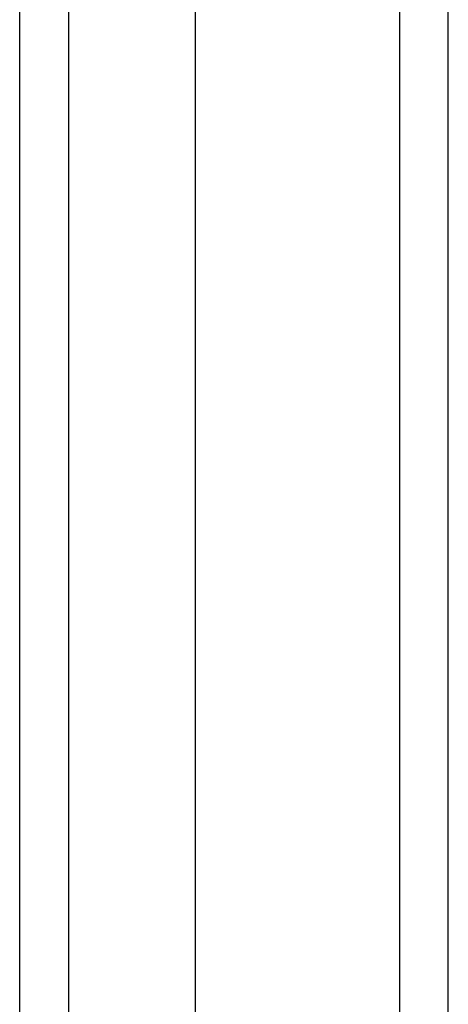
# Model space of a CAD drawing. Header units: inches. Extents: x 18 to 229, y 20 to 132.
# Tile 25 of 115: x 133.981 to 134.847, y 48.956 to 50.946. Entities that reach past the tile are written whole.
import ezdxf

# ---------------------------------------------------------------- set-up
doc = ezdxf.new("R2010")
doc.units = ezdxf.units.IN
doc.header["$MEASUREMENT"] = 0
doc.layers.add('Visible Edges(ANSI)', color=7, linetype='Continuous', lineweight=25)
doc.layers.add('Visible Tangent Edges(ANSI)', color=7, linetype='Continuous', lineweight=25)

msp = doc.modelspace()

# ---------------------------------------------------------------- linework, layer by layer
at = {"layer": 'Visible Edges(ANSI)'}
for p, q in [((134.8468, 47.3919), (134.8468, 107.1939)), ((134.335, 106.5843), (134.335, 48.0016)), ((133.9806, 48.1901), (133.9806, 106.3958))]:
    msp.add_line(p, q, dxfattribs=at)
at = {"layer": 'Visible Tangent Edges(ANSI)'}
for p, q in [((134.7478, 107.1939), (134.7478, 47.3919)), ((134.0796, 48.0601), (134.0796, 106.5258))]:
    msp.add_line(p, q, dxfattribs=at)

doc.saveas('drawing.dxf')
